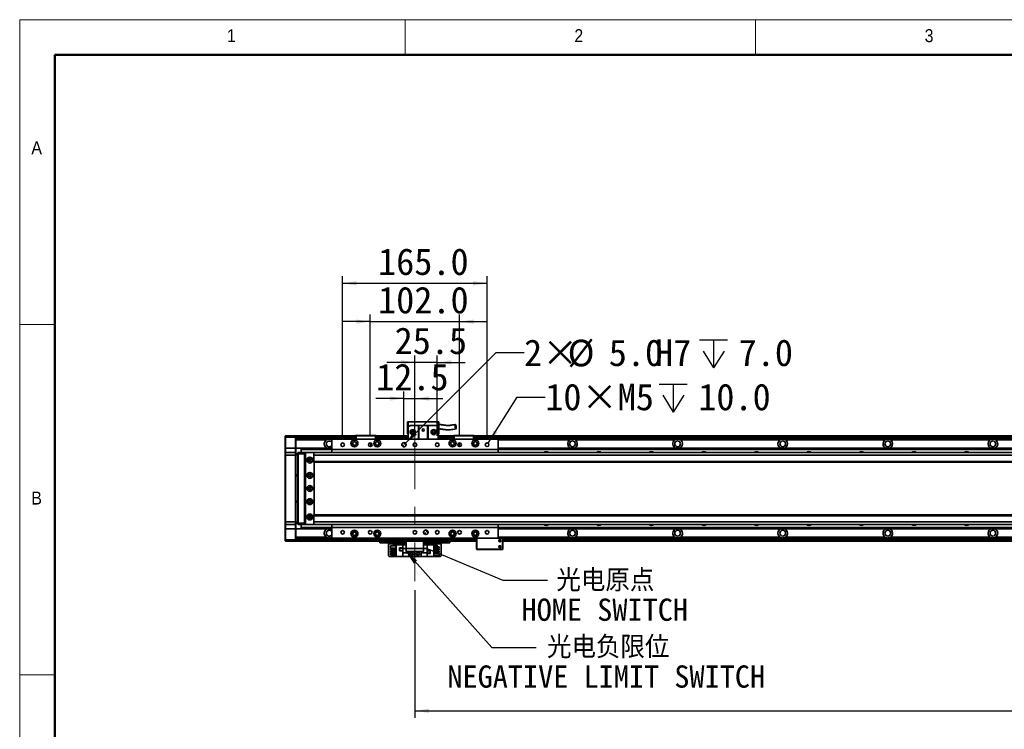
# Model space of a CAD drawing. Header units: millimetres. Extents: x 40 to 3320, y 40 to 2336.
# Tile 3 of 10: x 40 to 1164, y 1526 to 2336. Entities that reach past the tile are written whole.
import ezdxf

# ---------------------------------------------------------------- set-up
doc = ezdxf.new("R2010")
doc.units = ezdxf.units.MM
doc.header["$LTSCALE"] = 8
doc.linetypes.add('CENTERX2', pattern=[20.32, 12.7, -2.54, 2.54, -2.54])
doc.layers.add('黑色实线', color=7, linetype='Continuous')
doc.styles.add('SLDTEXTSTYLE1', font='Gothic.ttf', dxfattribs={"width": 0.913})
doc.styles.add('SLDTEXTSTYLE8', font='txt')
doc.styles.add('SLDTEXTSTYLE9', font='txt', dxfattribs={"bigfont": 'bigfont'})
doc.dimstyles.new('SLDDIMSTYLE0', dxfattribs={"dimtxt": 30.4, "dimasz": 16, "dimexe": 0, "dimexo": 0.0625, "dimgap": 7.6, "dimtad": 2, "dimdec": 1, "dimrnd": 1e-09, "dimzin": 4, "dimdsep": 46, "dimtxsty": 'SLDTEXTSTYLE8', "dimsah": 1, "dimcen": 0.09, "dimadec": 0, "dimazin": 1, "dimtfac": 1, "dimtdec": 1, "dimtmove": 0, "dimatfit": 0, "dimfxl": 0, "dimfrac": 2, "dimtolj": 1, "dimtzin": 12, "dimarcsym": 0})
doc.dimstyles.new('SLDDIMSTYLE1', dxfattribs={"dimtxt": 30.4, "dimasz": 16, "dimexe": 0, "dimexo": 0.0625, "dimgap": 7.6, "dimtad": 2, "dimdec": 1, "dimrnd": 1e-09, "dimzin": 12, "dimdsep": 46, "dimtxsty": 'SLDTEXTSTYLE8', "dimsah": 1, "dimcen": 0.09, "dimadec": 0, "dimazin": 3, "dimtfac": 1, "dimtdec": 1, "dimtmove": 0, "dimatfit": 0, "dimfxl": 0, "dimfrac": 2, "dimtolj": 1, "dimtzin": 12, "dimarcsym": 0})
doc.dimstyles.new('SLDDIMSTYLE3', dxfattribs={"dimtxt": 0.18, "dimasz": 16, "dimexe": 0, "dimexo": 0.0625, "dimgap": 0, "dimtad": 0, "dimtih": 1, "dimtoh": 1, "dimdec": 0, "dimrnd": 1e-09, "dimzin": 0, "dimdsep": 46, "dimtxsty": 'Standard', "dimsah": 1, "dimcen": 0.09, "dimadec": 0, "dimazin": 0, "dimtfac": 16, "dimtdec": 0, "dimtofl": 0, "dimtmove": 0, "dimatfit": 3, "dimfxl": 0, "dimfrac": 2, "dimtolj": 1, "dimtzin": 0, "dimarcsym": 0})
doc.dimstyles.new('SLDDIMSTYLE4', dxfattribs={"dimtxt": 30.4, "dimasz": 16, "dimexe": 0, "dimexo": 0.0625, "dimgap": 7.6, "dimtad": 0, "dimtih": 1, "dimtoh": 1, "dimdec": 1, "dimrnd": 1e-09, "dimzin": 4, "dimdsep": 46, "dimtxsty": 'SLDTEXTSTYLE8', "dimsah": 1, "dimcen": 0, "dimadec": 0, "dimazin": 1, "dimtfac": 1, "dimtdec": 1, "dimtofl": 0, "dimtmove": 0, "dimatfit": 3, "dimfxl": 0, "dimfrac": 2, "dimtolj": 1, "dimtzin": 12, "dimarcsym": 0})
doc.dimstyles.new('SLDDIMSTYLE5', dxfattribs={"dimtxt": 30.4, "dimasz": 16, "dimexe": 0, "dimexo": 0.0625, "dimgap": 7.6, "dimtad": 0, "dimtih": 1, "dimtoh": 1, "dimdec": 1, "dimrnd": 1e-09, "dimzin": 12, "dimdsep": 46, "dimtxsty": 'SLDTEXTSTYLE8', "dimsah": 1, "dimcen": 0, "dimadec": 0, "dimazin": 3, "dimtfac": 1, "dimtdec": 1, "dimtofl": 0, "dimtmove": 0, "dimatfit": 3, "dimfxl": 0, "dimfrac": 2, "dimtolj": 1, "dimtzin": 12, "dimarcsym": 0})
doc.dimstyles.new('SLDDIMSTYLE6', dxfattribs={"dimtxt": 30.4, "dimasz": 16, "dimexe": 0, "dimexo": 0.0625, "dimgap": 7.6, "dimtad": 2, "dimdec": 1, "dimrnd": 1e-09, "dimzin": 4, "dimdsep": 46, "dimtxsty": 'SLDTEXTSTYLE8', "dimsah": 1, "dimcen": 0.09, "dimadec": 0, "dimazin": 1, "dimtfac": 1, "dimtdec": 1, "dimtofl": 0, "dimtmove": 0, "dimatfit": 3, "dimfxl": 0, "dimfrac": 2, "dimtolj": 1, "dimtzin": 12, "dimarcsym": 0})

# ---------------------------------------------------------------- blocks, each defined once
blk = doc.blocks.new('_D_7')
at = {"layer": '黑色实线'}
for p, q in [((478.7, 1860.8), (478.7, 1911.4)), ((491.2, 1860.8), (491.2, 1911.4)), ((478.7, 1903.4), (446.7, 1903.4)), ((478.7, 1903.4), (491.2, 1903.4)), ((491.2, 1903.4), (523.2, 1903.4))]:
    blk.add_line(p, q, dxfattribs=at)
for points in [[(478.7, 1903.4), (462.7, 1905.8), (462.7, 1901)], [(491.2, 1903.4), (507.2, 1901), (507.2, 1905.8)]]:
    blk.add_solid(points, dxfattribs=at)
at = {"layer": '黑色实线', "insert": (447, 1943.2), "char_height": 30.4, "attachment_point": 1, "style": 'SLDTEXTSTYLE8'}
blk.add_mtext('12.5', dxfattribs=at)
blk = doc.blocks.new('_D_8')
at = {"layer": '黑色实线'}
for p, q in [((491.2, 1911.7), (491.2, 1952.7)), ((516.7, 1860.8), (516.7, 1952.7)), ((491.2, 1944.7), (459.2, 1944.7)), ((516.7, 1944.7), (491.2, 1944.7)), ((516.7, 1944.7), (548.7, 1944.7))]:
    blk.add_line(p, q, dxfattribs=at)
for points in [[(491.2, 1944.7), (475.2, 1947.1), (475.2, 1942.3)], [(516.7, 1944.7), (532.7, 1942.3), (532.7, 1947.1)]]:
    blk.add_solid(points, dxfattribs=at)
at = {"layer": '黑色实线', "insert": (468.1, 1984.6), "char_height": 30.4, "attachment_point": 1, "style": 'SLDTEXTSTYLE8'}
blk.add_mtext('25.5', dxfattribs=at)
blk = doc.blocks.new('_D_9')
at = {"layer": '黑色实线'}
for p, q in [((440.2, 1991.2), (408.2, 1991.2)), ((440.2, 1860.8), (440.2, 1999.2)), ((440.2, 1991.2), (542.2, 1991.2)), ((542.2, 1860.8), (542.2, 1999.2)), ((542.2, 1991.2), (574.2, 1991.2))]:
    blk.add_line(p, q, dxfattribs=at)
for points in [[(440.2, 1991.2), (424.2, 1993.6), (424.2, 1988.8)], [(542.2, 1991.2), (558.2, 1988.8), (558.2, 1993.6)]]:
    blk.add_solid(points, dxfattribs=at)
at = {"layer": '黑色实线', "insert": (449.2, 2031.1), "char_height": 30.4, "attachment_point": 1, "style": 'SLDTEXTSTYLE8'}
blk.add_mtext('102.0', dxfattribs=at)
blk = doc.blocks.new('_D_10')
at = {"layer": '黑色实线'}
for p, q in [((408.7, 1860.8), (408.7, 2043)), ((408.7, 2035), (573.7, 2035)), ((573.7, 1860.8), (573.7, 2043))]:
    blk.add_line(p, q, dxfattribs=at)
for points in [[(408.7, 2035), (424.7, 2032.6), (424.7, 2037.4)], [(573.7, 2035), (557.7, 2037.4), (557.7, 2032.6)]]:
    blk.add_solid(points, dxfattribs=at)
at = {"layer": '黑色实线', "insert": (449.2, 2074.9), "char_height": 30.4, "attachment_point": 1, "style": 'SLDTEXTSTYLE8'}
blk.add_mtext('165.0', dxfattribs=at)
blk = doc.blocks.new('SW_SYMBOL_HOLE_DEPTH')
at = {"layer": '黑色实线', "color": 0}
for p, q in [((0, 7000), (6400, 7000)), ((3200, 7000), (3200, 600)), ((800, 4440), (3200, 600)), ((5600, 4440), (3200, 600))]:
    blk.add_line(p, q, dxfattribs=at)
blk = doc.blocks.new('_D_16')
at = {"layer": '黑色实线'}
for p, q in [((480.5, 1852.4), (583.9, 1955.8)), ((583.9, 1955.8), (615.9, 1955.8))]:
    blk.add_line(p, q, dxfattribs=at)
blk.add_solid([(480.5, 1852.4), (493.5, 1862), (490.1, 1865.4)], dxfattribs=at)
at = {"layer": '黑色实线', "xscale": 0.004985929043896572, "yscale": 0.004985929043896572, "zscale": 0.004985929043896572}
blk.add_blockref('SW_SYMBOL_HOLE_DEPTH', (816.4, 1935.5), dxfattribs=at)
at = {"layer": '黑色实线', "char_height": 30.4, "attachment_point": 1, "style": 'SLDTEXTSTYLE8'}
for s, insert in [('2×', (615.9, 1970.9)), ('%%c', (665.6, 1970.6)), ('5.0', (712.6, 1970.9)), ('H7', (765.5, 1970.9)), ('7.0', (860.9, 1970.9))]:
    blk.add_mtext(s, dxfattribs=dict(at, insert=insert))
blk = doc.blocks.new('_D_17')
at = {"layer": '黑色实线'}
for p, q in [((574.9, 1852.4), (608.1, 1905.1)), ((608.1, 1905.1), (640.1, 1905.1))]:
    blk.add_line(p, q, dxfattribs=at)
blk.add_solid([(574.9, 1852.4), (585.4, 1864.7), (581.4, 1867.2)], dxfattribs=at)
at = {"layer": '黑色实线', "xscale": 0.004985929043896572, "yscale": 0.004985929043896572, "zscale": 0.004985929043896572}
blk.add_blockref('SW_SYMBOL_HOLE_DEPTH', (770.3, 1885), dxfattribs=at)
at = {"layer": '黑色实线', "char_height": 30.4, "attachment_point": 1, "style": 'SLDTEXTSTYLE8'}
for s, insert in [('10×M5', (640.1, 1920.4)), ('10.0', (814.8, 1920.4))]:
    blk.add_mtext(s, dxfattribs=dict(at, insert=insert))
blk = doc.blocks.new('_D_19')
at = {"layer": '黑色实线'}
for p, q in [((491.2, 1684.7), (491.2, 1538.8)), ((2291.2, 1652.4), (2291.2, 1538.8)), ((491.2, 1546.8), (2291.2, 1546.8))]:
    blk.add_line(p, q, dxfattribs=at)
for points in [[(491.2, 1546.8), (507.2, 1544.4), (507.2, 1549.2)], [(2291.2, 1546.8), (2275.2, 1549.2), (2275.2, 1544.4)]]:
    blk.add_solid(points, dxfattribs=at)
at = {"layer": '黑色实线', "insert": (1328.6, 1586.7), "char_height": 30.4, "attachment_point": 1, "style": 'SLDTEXTSTYLE8'}
blk.add_mtext('1800.0', dxfattribs=at)
blk = doc.blocks.new('SW_NOTE_7')
at = {"layer": '黑色实线', "color": 0, "char_height": 25.4, "attachment_point": 2}
for s, insert, style in [('光电原点', (66.2, 12.6), 'SLDTEXTSTYLE9'), ('HOME SWITCH', (65.5, -21), 'SLDTEXTSTYLE8')]:
    blk.add_mtext(s, dxfattribs=dict(at, insert=insert, style=style))
blk = doc.blocks.new('SW_NOTE_8')
at = {"layer": '黑色实线', "color": 0, "char_height": 25.4, "attachment_point": 2}
for s, insert, style in [('光电负限位', (82.2, 13.2), 'SLDTEXTSTYLE9'), ('NEGATIVE LIMIT SWITCH', (79.9, -20.4), 'SLDTEXTSTYLE8')]:
    blk.add_mtext(s, dxfattribs=dict(at, insert=insert, style=style))
blk = doc.blocks.new('SW_DOWELSYMBOL_0')
at = {"linetype": 'Continuous', "lineweight": 18}
h = blk.add_hatch(color=0, dxfattribs=at)
edge = h.paths.add_edge_path(flags=0)
edge.add_arc((0, 0), 2.5, 180, 270)
edge.add_line((0, -2.5), (0, 0))
edge.add_line((0, 0), (-2.5, 0))
h = blk.add_hatch(color=0, dxfattribs=at)
edge = h.paths.add_edge_path(flags=0)
edge.add_arc((0, 0), 2.5, 0, 90)
edge.add_line((0, 2.5), (0, 0))
edge.add_line((0, 0), (2.5, 0))
at = {"layer": '黑色实线', "color": 0}
blk.add_circle((0, 0), 2.5, dxfattribs=at)
blk = doc.blocks.new('SW_DOWELSYMBOL_1')
at = {"linetype": 'Continuous', "lineweight": 18}
h = blk.add_hatch(color=0, dxfattribs=at)
edge = h.paths.add_edge_path(flags=0)
edge.add_arc((0, 0), 2.5, 180, 270)
edge.add_line((0, -2.5), (0, 0))
edge.add_line((0, 0), (-2.5, 0))
h = blk.add_hatch(color=0, dxfattribs=at)
edge = h.paths.add_edge_path(flags=0)
edge.add_arc((0, 0), 2.5, 0, 90)
edge.add_line((0, 2.5), (0, 0))
edge.add_line((0, 0), (2.5, 0))
at = {"layer": '黑色实线', "color": 0}
blk.add_circle((0, 0), 2.5, dxfattribs=at)

msp = doc.modelspace()

# ---------------------------------------------------------------- linework, layer by layer
at = {"color": 7, "linetype": 'Continuous', "lineweight": 18}
for p, q in [((3320, 2336), (40, 2336)), ((40, 2336), (40, 40)), ((480, 2296), (480, 2336)), ((880, 2336), (880, 2296)), ((80, 2296), (3280, 2296)), ((80, 2296), (80, 80)), ((80, 1988), (40, 1988)), ((40, 1588), (80, 1588))]:
    msp.add_line(p, q, dxfattribs=at)
at = {"color": 7, "linetype": 'Continuous', "lineweight": 50}
for p, q in [((3280, 2296), (80, 2296)), ((80, 2296), (80, 80))]:
    msp.add_line(p, q, dxfattribs=at)
at = {"color": 7, "linetype": 'Continuous', "lineweight": 35}
for p, q in [((482.74, 1876.92), (483.74, 1876.92)), ((482.74, 1876.92), (482.74, 1862.52)), ((483.74, 1870.52), (483.74, 1876.92)), ((483.74, 1876.92), (517.74, 1876.92)), ((485.74, 1872.52), (483.74, 1870.52)), ((483.74, 1870.52), (483.74, 1857.12)), ((485.74, 1872.52), (495.24, 1872.52)), ((495.24, 1857.12), (495.24, 1872.52)), ((495.24, 1872.52), (495.74, 1872.52)), ((495.74, 1872.52), (495.74, 1857.12)), ((505.74, 1872.52), (495.74, 1872.52)), ((505.74, 1857.12), (505.74, 1872.52)), ((505.74, 1872.52), (506.24, 1872.52)), ((506.24, 1872.52), (506.24, 1857.12)), ((506.24, 1872.52), (515.74, 1872.52)), ((517.74, 1870.52), (515.74, 1872.52)), ((517.74, 1876.92), (518.74, 1876.92)), ((517.74, 1876.92), (517.74, 1870.52)), ((517.74, 1870.52), (517.74, 1857.12)), ((518.74, 1862.52), (518.74, 1876.92)), ((343.24, 1860.32), (343.54, 1860.62)), ((343.24, 1859.12), (343.24, 1860.32)), ((343.24, 1859.12), (343.54, 1859.12)), ((343.24, 1846.62), (343.24, 1859.12)), ((343.54, 1860.62), (343.54, 1859.12)), ((343.54, 1860.62), (354.94, 1860.62)), ((354.94, 1859.12), (343.54, 1859.12)), ((343.54, 1859.12), (343.54, 1846.62)), ((354.94, 1859.12), (354.94, 1860.62)), ((354.94, 1860.62), (355.24, 1860.32)), ((354.94, 1859.12), (355.24, 1859.12)), ((354.94, 1846.62), (354.94, 1859.12)), ((423.24, 1860.62), (355.24, 1860.62)), ((355.24, 1860.62), (355.24, 1860.32)), ((355.24, 1860.32), (355.24, 1859.12)), ((423.24, 1860.12), (355.24, 1860.12)), ((355.24, 1859.12), (355.24, 1846.62)), ((423.24, 1858.12), (355.24, 1858.12)), ((390.07, 1856.12), (355.24, 1856.12)), ((396.24, 1857.12), (396.24, 1845.12)), ((586.24, 1857.12), (396.24, 1857.12)), ((423.24, 1860.82), (423.54, 1861.12)), ((423.24, 1857.12), (423.24, 1860.82)), ((424.24, 1860.82), (423.24, 1860.82)), ((423.54, 1861.12), (424.36, 1861.12)), ((424.24, 1860.82), (424.36, 1861.12)), ((446.24, 1860.82), (424.24, 1860.82)), ((424.24, 1860.82), (424.24, 1857.12)), ((424.36, 1861.12), (446.12, 1861.12)), ((446.24, 1860.82), (446.12, 1861.12)), ((446.12, 1861.12), (446.94, 1861.12)), ((446.24, 1857.12), (446.24, 1860.82)), ((447.24, 1860.82), (446.24, 1860.82)), ((446.94, 1861.12), (447.24, 1860.82)), ((447.24, 1860.82), (447.24, 1857.12)), ((483.74, 1860.62), (447.24, 1860.62)), ((447.24, 1860.42), (483.74, 1860.42)), ((447.24, 1860.22), (483.74, 1860.22)), ((483.74, 1860.12), (447.24, 1860.12)), ((483.74, 1858.12), (447.24, 1858.12)), ((482.74, 1862.52), (483.74, 1862.52)), ((517.74, 1862.52), (518.74, 1862.52)), ((535.24, 1860.62), (517.74, 1860.62)), ((517.74, 1860.42), (535.24, 1860.42)), ((517.74, 1860.22), (535.24, 1860.22)), ((535.24, 1860.12), (517.74, 1860.12)), ((535.24, 1858.12), (517.74, 1858.12)), ((535.24, 1860.82), (535.54, 1861.12)), ((536.24, 1860.82), (535.24, 1860.82)), ((535.24, 1857.12), (535.24, 1860.82)), ((535.54, 1861.12), (536.36, 1861.12)), ((536.24, 1860.82), (536.36, 1861.12)), ((536.24, 1860.82), (536.24, 1857.12)), ((558.24, 1860.82), (536.24, 1860.82)), ((536.36, 1861.12), (558.12, 1861.12)), ((558.12, 1861.12), (558.94, 1861.12)), ((558.24, 1860.82), (558.12, 1861.12)), ((558.24, 1857.12), (558.24, 1860.82)), ((559.24, 1860.82), (558.24, 1860.82)), ((558.94, 1861.12), (559.24, 1860.82)), ((559.24, 1860.82), (559.24, 1857.12)), ((2223.24, 1860.62), (559.24, 1860.62)), ((559.24, 1860.42), (2223.24, 1860.42)), ((559.24, 1860.22), (2223.24, 1860.22)), ((2223.24, 1860.12), (559.24, 1860.12)), ((2223.24, 1858.12), (559.24, 1858.12)), ((586.24, 1857.12), (586.24, 1845.12)), ((788.07, 1856.12), (674.41, 1856.12)), ((908.07, 1856.12), (794.41, 1856.12)), ((1028.07, 1856.12), (914.41, 1856.12)), ((1148.07, 1856.12), (1034.41, 1856.12)), ((1268.07, 1856.12), (1154.41, 1856.12)), ((343.24, 1846.62), (343.54, 1846.62)), ((343.24, 1841.32), (343.24, 1846.62)), ((343.54, 1846.62), (343.54, 1841.62)), ((354.94, 1846.62), (343.54, 1846.62)), ((354.94, 1841.62), (354.94, 1846.62)), ((354.94, 1846.62), (355.24, 1846.62)), ((355.24, 1846.62), (355.24, 1841.32)), ((361.24, 1846.62), (355.24, 1846.62)), ((361.24, 1846.62), (396.24, 1846.62)), ((361.24, 1846.62), (361.24, 1846.32)), ((361.24, 1846.32), (396.24, 1846.32)), ((361.24, 1846.32), (361.24, 1845.43)), ((361.24, 1845.43), (396.24, 1845.43)), ((361.24, 1845.43), (361.24, 1845.13)), ((361.24, 1845.13), (396.24, 1845.13)), ((361.24, 1845.13), (361.24, 1841.62)), ((395.52, 1846.62), (396.24, 1847.01)), ((586.24, 1845.12), (396.24, 1845.12)), ((396.24, 1845.12), (396.24, 1841.62)), ((586.24, 1846.62), (2196.24, 1846.62)), ((586.24, 1846.32), (2196.24, 1846.32)), ((586.24, 1845.43), (2196.24, 1845.43)), ((586.24, 1845.13), (2196.24, 1845.13)), ((586.24, 1845.12), (586.24, 1841.62)), ((343.54, 1841.62), (343.24, 1841.32)), ((343.24, 1838.62), (343.24, 1841.32)), ((343.24, 1762.62), (343.24, 1838.62)), ((343.54, 1838.62), (343.24, 1838.62)), ((343.54, 1841.62), (343.54, 1838.62)), ((343.54, 1841.62), (354.94, 1841.62)), ((343.54, 1838.62), (343.54, 1762.62)), ((354.94, 1838.62), (343.54, 1838.62)), ((354.94, 1838.62), (354.94, 1841.62)), ((354.94, 1841.62), (355.24, 1841.32)), ((354.94, 1762.62), (354.94, 1838.62)), ((354.94, 1838.62), (355.24, 1838.62)), ((355.24, 1841.32), (355.24, 1838.62)), ((355.24, 1840.12), (357.74, 1840.12)), ((357.74, 1839.12), (355.24, 1839.12)), ((355.24, 1838.62), (355.24, 1762.62)), ((357.74, 1841.32), (358.04, 1841.62)), ((357.74, 1840.12), (357.74, 1841.32)), ((357.74, 1840.12), (358.04, 1840.12)), ((357.74, 1761.12), (357.74, 1840.12)), ((358.04, 1841.62), (358.04, 1840.12)), ((358.04, 1841.62), (365.24, 1841.62)), ((358.04, 1840.12), (358.04, 1761.12)), ((365.24, 1840.12), (358.04, 1840.12)), ((365.24, 1841.62), (365.24, 1840.12)), ((365.24, 1841.62), (366.74, 1841.62)), ((366.44, 1841.32), (365.24, 1841.32)), ((365.24, 1840.12), (365.24, 1761.12)), ((365.74, 1839.62), (365.74, 1761.62)), ((366.24, 1839.62), (365.74, 1839.62)), ((366.74, 1841.62), (366.24, 1841.12)), ((366.24, 1841.12), (366.24, 1760.12)), ((375.74, 1841.62), (366.74, 1841.62)), ((372.39, 1833.62), (370.09, 1833.62)), ((376.24, 1841.12), (375.74, 1841.62)), ((2406.74, 1841.62), (375.74, 1841.62)), ((375.74, 1840.98), (375.74, 1838.62)), ((2406.74, 1838.62), (375.74, 1838.62)), ((375.74, 1838.62), (375.74, 1831.62)), ((376.24, 1840.98), (376.24, 1841.12)), ((2406.74, 1831.62), (375.74, 1831.62)), ((375.74, 1831.62), (375.74, 1830.62)), ((375.74, 1830.62), (2406.74, 1830.62)), ((376.24, 1770.62), (376.24, 1830.62)), ((355.24, 1816.12), (357.74, 1816.12)), ((357.74, 1815.12), (355.24, 1815.12)), ((355.24, 1786.12), (357.74, 1786.12)), ((357.74, 1785.12), (355.24, 1785.12)), ((370.09, 1767.62), (372.39, 1767.62)), ((2406.74, 1770.62), (375.74, 1770.62)), ((375.74, 1770.62), (375.74, 1769.62)), ((2406.74, 1769.62), (375.74, 1769.62)), ((375.74, 1769.62), (375.74, 1762.62)), ((343.54, 1762.62), (343.24, 1762.62)), ((343.24, 1759.92), (343.24, 1762.62)), ((343.54, 1759.62), (343.24, 1759.92)), ((343.24, 1754.62), (343.24, 1759.92)), ((343.54, 1754.62), (343.24, 1754.62)), ((343.24, 1742.12), (343.24, 1754.62)), ((343.54, 1762.62), (354.94, 1762.62)), ((343.54, 1762.62), (343.54, 1759.62)), ((354.94, 1759.62), (343.54, 1759.62)), ((343.54, 1759.62), (343.54, 1754.62)), ((354.94, 1754.62), (343.54, 1754.62)), ((343.54, 1754.62), (343.54, 1742.12)), ((354.94, 1762.62), (355.24, 1762.62)), ((354.94, 1759.62), (354.94, 1762.62)), ((354.94, 1759.62), (355.24, 1759.92)), ((354.94, 1754.62), (354.94, 1759.62)), ((355.24, 1754.62), (354.94, 1754.62)), ((354.94, 1742.12), (354.94, 1754.62)), ((355.24, 1762.62), (355.24, 1759.92)), ((355.24, 1762.12), (357.74, 1762.12)), ((357.74, 1761.12), (355.24, 1761.12)), ((355.24, 1759.92), (355.24, 1754.62)), ((361.24, 1754.63), (355.24, 1754.63)), ((355.24, 1754.62), (355.24, 1742.12)), ((357.74, 1761.12), (358.04, 1761.12)), ((357.74, 1759.92), (357.74, 1761.12)), ((357.74, 1759.92), (358.04, 1759.62)), ((358.04, 1761.12), (365.24, 1761.12)), ((358.04, 1761.12), (358.04, 1759.62)), ((365.24, 1759.62), (358.04, 1759.62)), ((361.24, 1759.62), (361.24, 1756.11)), ((361.24, 1756.11), (396.24, 1756.11)), ((361.24, 1756.11), (361.24, 1755.82)), ((361.24, 1755.82), (396.24, 1755.82)), ((361.24, 1755.82), (361.24, 1754.92)), ((361.24, 1754.92), (396.24, 1754.92)), ((361.24, 1754.92), (361.24, 1754.63)), ((361.24, 1754.63), (396.24, 1754.63)), ((365.24, 1761.12), (365.24, 1759.62)), ((365.24, 1759.92), (366.44, 1759.92)), ((366.74, 1759.62), (365.24, 1759.62)), ((365.74, 1761.62), (366.24, 1761.62)), ((366.24, 1760.12), (366.74, 1759.62)), ((366.74, 1759.62), (375.74, 1759.62)), ((2406.74, 1762.62), (375.74, 1762.62)), ((375.74, 1762.62), (375.74, 1760.26)), ((375.74, 1759.62), (376.24, 1760.12)), ((2406.74, 1759.62), (375.74, 1759.62)), ((376.24, 1760.12), (376.24, 1760.26)), ((395.52, 1754.63), (396.24, 1754.23)), ((396.24, 1759.62), (396.24, 1756.12)), ((586.24, 1756.12), (396.24, 1756.12)), ((396.24, 1756.12), (396.24, 1744.12)), ((586.24, 1759.62), (586.24, 1756.12)), ((586.24, 1756.12), (586.24, 1744.12)), ((586.24, 1756.11), (2196.24, 1756.11)), ((586.24, 1755.82), (2196.24, 1755.82)), ((586.24, 1754.92), (2196.24, 1754.92)), ((586.24, 1754.63), (2196.24, 1754.63)), ((390.07, 1745.13), (355.24, 1745.13)), ((481.24, 1743.13), (355.24, 1743.13)), ((586.24, 1744.12), (396.24, 1744.12)), ((481.24, 1742.12), (481.24, 1744.12)), ((482.24, 1744.12), (482.24, 1742.12)), ((500.24, 1742.12), (500.24, 1744.12)), ((501.24, 1744.12), (501.24, 1742.12)), ((561.74, 1743.13), (501.24, 1743.13)), ((562.04, 1744.12), (561.74, 1743.82)), ((561.74, 1731.42), (561.74, 1743.82)), ((562.04, 1743.82), (561.74, 1743.82)), ((562.04, 1743.82), (562.16, 1744.12)), ((562.04, 1743.82), (562.04, 1731.42)), ((591.44, 1743.82), (562.04, 1743.82)), ((586.24, 1744.42), (591.74, 1744.42)), ((586.24, 1744.12), (591.32, 1744.12)), ((591.44, 1743.82), (591.32, 1744.12)), ((591.32, 1744.12), (591.44, 1744.12)), ((591.74, 1743.82), (591.44, 1744.12)), ((591.44, 1731.42), (591.44, 1743.82)), ((591.74, 1743.82), (591.44, 1743.82)), ((591.74, 1743.82), (591.74, 1744.42)), ((591.74, 1743.82), (591.74, 1731.42)), ((2192.74, 1743.13), (591.74, 1743.13)), ((788.07, 1745.13), (674.41, 1745.13)), ((908.07, 1745.13), (794.41, 1745.13)), ((1028.07, 1745.13), (914.41, 1745.13)), ((1148.07, 1745.13), (1034.41, 1745.13)), ((1268.07, 1745.13), (1154.41, 1745.13)), ((343.54, 1742.12), (343.24, 1742.12)), ((343.24, 1740.92), (343.24, 1742.12)), ((343.54, 1740.62), (343.24, 1740.92)), ((343.54, 1742.12), (354.94, 1742.12)), ((343.54, 1742.12), (343.54, 1740.62)), ((354.94, 1740.62), (343.54, 1740.62)), ((355.24, 1742.12), (354.94, 1742.12)), ((354.94, 1740.62), (354.94, 1742.12)), ((355.24, 1740.92), (354.94, 1740.62)), ((355.24, 1742.12), (355.24, 1740.92)), ((355.24, 1740.92), (355.24, 1740.62)), ((481.24, 1740.62), (355.24, 1740.62)), ((451.24, 1738.62), (451.24, 1740.62)), ((452.24, 1738.62), (451.24, 1738.62)), ((452.24, 1740.62), (452.24, 1738.62)), ((481.24, 1738.62), (452.24, 1738.62)), ((461.24, 1738.62), (461.24, 1737.62)), ((461.24, 1723.82), (461.24, 1737.62)), ((463.54, 1732.68), (463.54, 1735.18)), ((463.54, 1735.18), (469.74, 1735.18)), ((463.54, 1732.68), (469.74, 1732.68)), ((463.54, 1730.14), (463.54, 1731.64)), ((463.54, 1731.64), (469.74, 1731.64)), ((465.94, 1735.18), (465.94, 1736.12)), ((465.94, 1736.12), (469.74, 1736.12)), ((465.94, 1731.64), (465.94, 1732.68)), ((469.74, 1722.82), (469.74, 1736.42)), ((469.74, 1736.42), (477.29, 1736.42)), ((477.04, 1732.72), (473.84, 1732.72)), ((473.84, 1732.72), (473.84, 1729.52)), ((476.94, 1732.62), (473.94, 1732.62)), ((473.94, 1732.62), (473.94, 1729.62)), ((476.94, 1729.62), (476.94, 1732.62)), ((477.04, 1729.52), (477.04, 1732.72)), ((477.29, 1736.42), (477.29, 1732.12)), ((481.24, 1736.42), (477.29, 1736.42)), ((481.24, 1732.12), (477.29, 1732.12)), ((477.29, 1727.12), (477.29, 1732.12)), ((482.24, 1742.12), (481.24, 1742.12)), ((481.24, 1740.62), (481.24, 1742.12)), ((501.24, 1740.62), (481.24, 1740.62)), ((481.24, 1740.62), (481.24, 1732.12)), ((481.24, 1732.12), (501.24, 1732.12)), ((481.24, 1728.62), (481.24, 1732.12)), ((500.24, 1742.12), (482.24, 1742.12)), ((501.24, 1742.12), (500.24, 1742.12)), ((501.24, 1742.12), (501.24, 1740.62)), ((501.24, 1740.62), (501.24, 1732.12)), ((561.74, 1740.62), (501.24, 1740.62)), ((530.24, 1738.62), (501.24, 1738.62)), ((505.19, 1736.42), (501.24, 1736.42)), ((505.19, 1732.12), (501.24, 1732.12)), ((501.24, 1732.12), (501.24, 1728.62)), ((505.19, 1732.12), (505.19, 1736.42)), ((512.74, 1736.42), (505.19, 1736.42)), ((505.19, 1732.12), (505.19, 1727.12)), ((512.74, 1736.42), (512.74, 1722.82)), ((516.54, 1736.12), (512.74, 1736.12)), ((518.94, 1734.18), (512.74, 1734.18)), ((518.94, 1732.68), (512.74, 1732.68)), ((518.94, 1731.64), (512.74, 1731.64)), ((516.54, 1736.12), (516.54, 1734.18)), ((516.54, 1732.68), (516.54, 1731.64)), ((518.94, 1734.18), (518.94, 1732.68)), ((518.94, 1731.64), (518.94, 1730.14)), ((521.24, 1737.62), (521.24, 1738.62)), ((521.24, 1737.62), (521.24, 1723.82)), ((530.24, 1738.62), (530.24, 1740.62)), ((531.24, 1738.62), (530.24, 1738.62)), ((531.24, 1740.62), (531.24, 1738.62)), ((561.74, 1731.42), (562.04, 1731.42)), ((562.04, 1731.12), (561.74, 1731.42)), ((562.04, 1731.42), (591.44, 1731.42)), ((562.04, 1731.42), (562.16, 1731.12)), ((589.39, 1740.62), (587.09, 1740.62)), ((591.44, 1731.42), (591.32, 1731.12)), ((591.44, 1731.42), (591.74, 1731.42)), ((591.74, 1731.42), (591.44, 1731.12)), ((2192.74, 1740.62), (591.74, 1740.62)), ((591.74, 1730.82), (591.74, 1731.42)), ((461.24, 1723.82), (462.24, 1722.82)), ((469.74, 1722.82), (462.24, 1722.82)), ((463.54, 1730.14), (469.74, 1730.14)), ((463.54, 1727.6), (463.54, 1729.1)), ((463.54, 1729.1), (469.74, 1729.1)), ((463.54, 1727.6), (469.74, 1727.6)), ((463.54, 1726.56), (469.74, 1726.56)), ((463.54, 1725.06), (463.54, 1726.56)), ((463.54, 1725.06), (469.74, 1725.06)), ((465.94, 1729.1), (465.94, 1730.14)), ((465.94, 1726.56), (465.94, 1727.6)), ((465.94, 1723.12), (465.94, 1725.06)), ((465.94, 1723.12), (469.74, 1723.12)), ((469.74, 1722.82), (477.29, 1722.82)), ((473.84, 1729.52), (477.04, 1729.52)), ((473.94, 1729.62), (476.94, 1729.62)), ((477.29, 1727.12), (484.24, 1727.12)), ((477.29, 1727.12), (477.29, 1722.82)), ((477.29, 1722.82), (484.24, 1722.82)), ((501.24, 1728.62), (481.24, 1728.62)), ((484.24, 1728.62), (484.24, 1727.12)), ((484.24, 1722.82), (484.24, 1727.12)), ((491.24, 1722.82), (484.24, 1722.82)), ((491.24, 1722.82), (491.24, 1728.62)), ((491.24, 1722.82), (498.24, 1722.82)), ((498.24, 1727.12), (498.24, 1728.62)), ((498.24, 1727.12), (505.19, 1727.12)), ((498.24, 1727.12), (498.24, 1722.82)), ((498.24, 1722.82), (505.19, 1722.82)), ((505.19, 1722.82), (505.19, 1727.12)), ((512.74, 1722.82), (505.19, 1722.82)), ((508.64, 1729.72), (505.44, 1729.72)), ((505.44, 1729.72), (505.44, 1726.52)), ((505.44, 1726.52), (508.64, 1726.52)), ((508.54, 1729.62), (505.54, 1729.62)), ((505.54, 1729.62), (505.54, 1726.62)), ((505.54, 1726.62), (508.54, 1726.62)), ((508.54, 1726.62), (508.54, 1729.62)), ((508.64, 1726.52), (508.64, 1729.72)), ((518.94, 1730.14), (512.74, 1730.14)), ((518.94, 1729.1), (512.74, 1729.1)), ((518.94, 1727.6), (512.74, 1727.6)), ((518.94, 1726.56), (512.74, 1726.56)), ((518.94, 1724.06), (512.74, 1724.06)), ((516.54, 1723.12), (512.74, 1723.12)), ((520.24, 1722.82), (512.74, 1722.82)), ((516.54, 1730.14), (516.54, 1729.1)), ((516.54, 1727.6), (516.54, 1726.56)), ((516.54, 1724.06), (516.54, 1723.12)), ((518.94, 1729.1), (518.94, 1727.6)), ((518.94, 1726.56), (518.94, 1724.06)), ((520.24, 1722.82), (521.24, 1723.82)), ((562.16, 1731.12), (562.04, 1731.12)), ((591.32, 1731.12), (562.16, 1731.12)), ((570.24, 1730.82), (570.24, 1731.12)), ((570.24, 1730.82), (591.74, 1730.82)), ((591.44, 1731.12), (591.32, 1731.12))]:
    msp.add_line(p, q, dxfattribs=at)
at = {"color": 8, "linetype": 'Continuous', "lineweight": 35}
for p, q in [((423.24, 1859.62), (355.24, 1859.62)), ((483.74, 1859.62), (447.24, 1859.62)), ((535.24, 1859.62), (517.74, 1859.62)), ((2223.24, 1859.62), (559.24, 1859.62)), ((668.07, 1856.12), (586.24, 1856.12)), ((668.07, 1745.13), (586.24, 1745.13)), ((481.24, 1741.62), (355.24, 1741.62)), ((461.24, 1737.62), (481.24, 1737.62)), ((561.74, 1741.62), (501.24, 1741.62)), ((501.24, 1737.62), (521.24, 1737.62)), ((589.39, 1741.62), (587.09, 1741.62)), ((2192.74, 1741.62), (591.74, 1741.62))]:
    msp.add_line(p, q, dxfattribs=at)
at = {"color": 7, "linetype": 'Continuous', "lineweight": 35, "flags": 128}
msp.add_lwpolyline([(397.88, 1857.05), (397.88, 1857.36), (397.8, 1857.72), (397.58, 1857.96), (397.26, 1858.07), (396.85, 1858.11), (396.33, 1858.12), (395.79, 1858.11), (395.29, 1858.08), (394.91, 1857.97), (394.7, 1857.76), (394.61, 1857.46), (394.59, 1857.03), (394.59, 1856.95), (394.59, 1856.95)], dxfattribs=at)
at = {"color": 7, "linetype": 'Continuous', "lineweight": 35}
for centre, radius in [((488.74, 1865.02), 3), ((488.74, 1865.02), 1.7), ((488.74, 1865.02), 1.6), ((500.74, 1867.52), 1.25), ((512.74, 1865.02), 3), ((512.74, 1865.02), 1.7), ((512.74, 1865.02), 1.6), ((422.24, 1852.12), 4), ((448.24, 1852.12), 4), ((534.24, 1852.12), 4), ((560.24, 1852.12), 4), ((408.74, 1850.62), 2.1), ((422.24, 1852.12), 2.25), ((422.24, 1852.12), 2), ((440.24, 1850.62), 2.1), ((448.24, 1852.12), 2.25), ((448.24, 1852.12), 2), ((478.74, 1850.62), 2.5), ((491.24, 1850.62), 2.1), ((516.74, 1850.62), 2.1), ((534.24, 1852.12), 2.25), ((534.24, 1852.12), 2), ((542.24, 1850.62), 2.1), ((560.24, 1852.12), 2.25), ((560.24, 1852.12), 2), ((573.74, 1850.62), 2.1), ((671.24, 1851.62), 3.3), ((791.24, 1851.62), 3.3), ((911.24, 1851.62), 3.3), ((1031.24, 1851.62), 3.3), ((1151.24, 1851.62), 3.3), ((371.24, 1833.12), 3.36), ((371.24, 1833.12), 1.7), ((371.24, 1833.12), 1.6), ((371.24, 1833.12), 1.25), ((371.24, 1815.62), 3.36), ((371.24, 1815.62), 1.7), ((371.24, 1815.62), 1.6), ((371.24, 1815.62), 1.25), ((371.24, 1800.62), 3.36), ((371.24, 1800.62), 1.7), ((371.24, 1800.62), 1.6), ((371.24, 1800.62), 1.25), ((371.24, 1785.62), 3.36), ((371.24, 1785.62), 1.7), ((371.24, 1785.62), 1.6), ((371.24, 1785.62), 1.25), ((371.24, 1768.12), 3.36), ((371.24, 1768.12), 1.7), ((371.24, 1768.12), 1.6), ((371.24, 1768.12), 1.25), ((408.74, 1750.62), 2.1), ((422.24, 1749.12), 4), ((422.24, 1749.12), 2.25), ((422.24, 1749.12), 2), ((440.24, 1750.62), 2.1), ((448.24, 1749.12), 4), ((448.24, 1749.12), 2.25), ((448.24, 1749.12), 2), ((491.24, 1750.62), 2.1), ((503.74, 1750.62), 2.5), ((516.74, 1750.62), 2.1), ((534.24, 1749.12), 4), ((534.24, 1749.12), 2.25), ((534.24, 1749.12), 2), ((542.24, 1750.62), 2.1), ((560.24, 1749.12), 4), ((560.24, 1749.12), 2.25), ((560.24, 1749.12), 2), ((573.74, 1750.62), 2.1), ((671.24, 1749.62), 3.3), ((791.24, 1749.62), 3.3), ((911.24, 1749.62), 3.3), ((1031.24, 1749.62), 3.3), ((1151.24, 1749.62), 3.3), ((588.24, 1741.12), 1.25), ((588.24, 1734.12), 1.25), ((487.74, 1726.12), 1.75), ((487.74, 1726.12), 1.25), ((494.74, 1726.12), 1.75), ((494.74, 1726.12), 1.25)]:
    msp.add_circle(centre, radius, dxfattribs=at)
for centre, radius, start, end in [((393.24, 1851.62), 5.5, 125.18979, 245.50882), ((671.24, 1851.62), 5.5, 125.18979, 245.50882), ((671.24, 1851.62), 5.5, 294.49118, 54.81021), ((791.24, 1851.62), 5.5, 125.18979, 245.50882), ((791.24, 1851.62), 5.5, 294.49118, 54.81021), ((911.24, 1851.62), 5.5, 125.18979, 245.50882), ((911.24, 1851.62), 5.5, 294.49118, 54.81021), ((1031.24, 1851.62), 5.5, 125.18979, 245.50882), ((1031.24, 1851.62), 5.5, 294.49118, 54.81021), ((1151.24, 1851.62), 5.5, 125.18979, 245.50882), ((1151.24, 1851.62), 5.5, 294.49118, 54.81021), ((393.24, 1851.62), 3.3, 24.61998, 335.38002), ((641.24, 1839.12), 3.75, 41.91572, 138.08428), ((701.24, 1839.12), 3.75, 41.91572, 138.08428), ((761.24, 1839.12), 3.75, 41.91572, 138.08428), ((821.24, 1839.12), 3.75, 41.91572, 138.08428), ((881.24, 1839.12), 3.75, 41.91572, 138.08428), ((941.24, 1839.12), 3.75, 41.91572, 138.08428), ((1001.24, 1839.12), 3.75, 41.91572, 138.08428), ((1061.24, 1839.12), 3.75, 41.91572, 138.08428), ((1121.24, 1839.12), 3.75, 41.91572, 138.08428), ((393.24, 1749.62), 5.5, 114.49118, 234.81021), ((641.24, 1762.13), 3.75, 221.91572, 318.08428), ((671.24, 1749.62), 5.5, 114.49118, 234.81021), ((671.24, 1749.62), 5.5, 305.18979, 65.50882), ((701.24, 1762.13), 3.75, 221.91572, 318.08428), ((761.24, 1762.13), 3.75, 221.91572, 318.08428), ((791.24, 1749.62), 5.5, 114.49118, 234.81021), ((791.24, 1749.62), 5.5, 305.18979, 65.50882), ((821.24, 1762.13), 3.75, 221.91572, 318.08428), ((881.24, 1762.13), 3.75, 221.91572, 318.08428), ((911.24, 1749.62), 5.5, 114.49118, 234.81021), ((911.24, 1749.62), 5.5, 305.18979, 65.50882), ((941.24, 1762.13), 3.75, 221.91572, 318.08428), ((1001.24, 1762.13), 3.75, 221.91572, 318.08428), ((1031.24, 1749.62), 5.5, 114.49118, 234.81021), ((1031.24, 1749.62), 5.5, 305.18979, 65.50882), ((1061.24, 1762.13), 3.75, 221.91572, 318.08428), ((1121.24, 1762.13), 3.75, 221.91572, 318.08428), ((1151.24, 1749.62), 5.5, 114.49118, 234.81021), ((1151.24, 1749.62), 5.5, 305.18979, 65.50882), ((393.24, 1749.62), 3.3, 24.61998, 335.38002)]:
    msp.add_arc(centre, radius, start, end, dxfattribs=at)
for points, knots in [([(488.53, 1863.89), (488.4, 1863.91), (488.14, 1863.96), (487.8, 1864.18), (487.54, 1864.5), (487.39, 1864.9), (487.38, 1865.35), (487.52, 1865.78), (487.77, 1866.16), (488.02, 1866.32), (488.13, 1866.39)], [0, 0, 0, 0, 0.1153518, 0.2312544, 0.3517769, 0.4770093, 0.6065218, 0.7402438, 0.8783587, 1, 1, 1, 1]), ([(489.35, 1866.39), (489.48, 1866.3), (489.75, 1866.12), (490.01, 1865.7), (490.11, 1865.22), (490.05, 1864.75), (489.84, 1864.35), (489.52, 1864.05), (489.2, 1863.92), (489.01, 1863.9), (488.95, 1863.89)], [0, 0, 0, 0, 0.14079841, 0.28806471, 0.43043676, 0.56794211, 0.70059415, 0.82847221, 0.95158258, 1, 1, 1, 1]), ([(512.61, 1863.89), (512.56, 1863.89), (512.36, 1863.9), (512.04, 1864.01), (511.69, 1864.28), (511.46, 1864.67), (511.36, 1865.13), (511.44, 1865.61), (511.68, 1866.05), (511.95, 1866.29), (512.11, 1866.38), (512.13, 1866.39)], [0, 0, 0, 0, 0.0488392, 0.1680253, 0.291924, 0.4205461, 0.5539626, 0.6921715, 0.8349358, 0.9819185, 1, 1, 1, 1]), ([(512.95, 1863.89), (513.09, 1863.92), (513.37, 1863.97), (513.72, 1864.22), (513.97, 1864.57), (514.1, 1864.98), (514.09, 1865.4), (513.95, 1865.81), (513.7, 1866.16), (513.47, 1866.32), (513.35, 1866.39)], [0, 0, 0, 0, 0.1248073, 0.2498417, 0.3748595, 0.4998559, 0.6248424, 0.7498302, 0.8748293, 1, 1, 1, 1]), ([(537.48, 1873.67), (536.44, 1873.51), (534.62, 1873.22), (532.24, 1872.85), (530.43, 1872.7), (528.84, 1872.68), (527.07, 1872.76), (525.22, 1872.98), (523.32, 1873.26), (521.8, 1873.49), (520.38, 1873.62), (519.44, 1873.67), (518.88, 1873.65), (518.74, 1873.65)], [0, 0, 0, 0, 0.1728202, 0.3012094, 0.3945074, 0.4621978, 0.5503028, 0.6704399, 0.754268, 0.853136, 0.9124974, 0.9778865, 1, 1, 1, 1]), ([(518.74, 1868.64), (519.11, 1868.65), (520, 1868.69), (521.37, 1868.51), (522.78, 1868.31), (524.06, 1868.12), (525.16, 1867.97), (526.11, 1867.87), (527.36, 1867.76), (529.19, 1867.68), (531.79, 1867.78), (534.79, 1868.2), (536.93, 1868.55), (538.05, 1868.73)], [0, 0, 0, 0, 0.05616885, 0.13505233, 0.20937105, 0.27582922, 0.33263802, 0.37884051, 0.42168086, 0.52248591, 0.65604037, 0.81858978, 1, 1, 1, 1]), ([(537.1, 1872.51), (537.13, 1872.76), (537.18, 1873.26), (537.36, 1873.66), (537.58, 1873.71), (537.81, 1873.43), (538.03, 1872.92), (538.21, 1872.22), (538.36, 1871.41), (538.43, 1870.58), (538.44, 1869.8), (538.36, 1869.18), (538.22, 1868.78), (538.02, 1868.7), (537.82, 1868.8), (537.63, 1869.15), (537.46, 1869.68), (537.31, 1870.41), (537.2, 1871.16), (537.13, 1871.7), (537.1, 1871.96), (537.09, 1872.05), (537.09, 1872.07), (537.09, 1872.14), (537.09, 1872.3), (537.1, 1872.43), (537.1, 1872.51)], [0, 0, 0, 0, 0.06481708, 0.12977882, 0.18973206, 0.24261793, 0.294413, 0.34624275, 0.39872404, 0.45219948, 0.50660084, 0.56145196, 0.61605147, 0.66977214, 0.72706862, 0.76537718, 0.80369092, 0.85890875, 0.91422869, 0.94955419, 0.96400091, 0.96485063, 0.96575865, 0.96870999, 0.98052799, 1, 1, 1, 1]), ([(394.59, 1856.95), (394.17, 1857.03), (393.18, 1857.21), (391.57, 1856.98), (390.57, 1856.4), (390.07, 1856.12)], [0, 0, 0, 0, 0.2686125, 0.6366058, 1, 1, 1, 1]), ([(396.24, 1856.22), (396.17, 1856.27), (395.93, 1856.44), (395.49, 1856.65), (395.02, 1856.83), (394.71, 1856.93), (394.61, 1856.95), (394.59, 1856.95), (394.59, 1856.95)], [0, 0, 0, 0, 0.0963203, 0.3279034, 0.5604, 0.770986, 0.9739252, 1, 1, 1, 1]), ([(488.74, 1863.87), (488.74, 1863.87), (488.86, 1863.87), (489.1, 1863.91), (489.42, 1864.07), (489.67, 1864.32), (489.84, 1864.63), (489.91, 1864.98), (489.87, 1865.33), (489.72, 1865.65), (489.49, 1865.92), (489.19, 1866.1), (488.84, 1866.19), (488.49, 1866.16), (488.16, 1866.04), (487.88, 1865.82), (487.68, 1865.52), (487.58, 1865.18), (487.59, 1864.83), (487.7, 1864.49), (487.91, 1864.21), (488.19, 1863.99), (488.41, 1863.92), (488.53, 1863.89)], [0, 0, 0, 0, 0.0017194, 0.0516365, 0.1015514, 0.1514605, 0.2013764, 0.2512932, 0.3012084, 0.3511199, 0.4010313, 0.4509457, 0.5008636, 0.5507757, 0.6006877, 0.6506017, 0.7005183, 0.7504338, 0.8003448, 0.8502587, 0.9001744, 0.9500903, 1, 1, 1, 1]), ([(512.53, 1863.89), (512.4, 1863.93), (512.15, 1864), (511.88, 1864.24), (511.71, 1864.49), (511.61, 1864.76), (511.59, 1864.97), (511.59, 1865.1), (511.59, 1865.12), (511.6, 1865.13), (511.6, 1865.13), (511.6, 1865.13), (511.6, 1865.13), (511.6, 1865.13)], [0, 0, 0, 0, 0.23692731, 0.44169707, 0.61424107, 0.7545115, 0.93808153, 0.98296761, 0.98978682, 0.99520616, 0.99755143, 0.99976808, 1, 1, 1, 1]), ([(674.41, 1856.12), (673.95, 1856.39), (673, 1856.94), (671.32, 1857.2), (669.58, 1856.99), (668.57, 1856.41), (668.07, 1856.12)], [0, 0, 0, 0, 0.2356881, 0.4864686, 0.7448489, 1, 1, 1, 1]), ([(794.41, 1856.12), (793.95, 1856.39), (793, 1856.94), (791.32, 1857.2), (789.58, 1856.99), (788.57, 1856.41), (788.07, 1856.12)], [0, 0, 0, 0, 0.23569596, 0.48646773, 0.74485678, 1, 1, 1, 1]), ([(914.41, 1856.12), (913.95, 1856.39), (913, 1856.94), (911.32, 1857.2), (909.58, 1856.99), (908.57, 1856.41), (908.07, 1856.12)], [0, 0, 0, 0, 0.2356941, 0.4864726, 0.7448509, 1, 1, 1, 1]), ([(1034.41, 1856.12), (1033.95, 1856.39), (1033, 1856.94), (1031.32, 1857.2), (1029.58, 1856.99), (1028.57, 1856.41), (1028.07, 1856.12)], [0, 0, 0, 0, 0.2356941, 0.4864726, 0.7448509, 1, 1, 1, 1]), ([(1154.41, 1856.12), (1153.95, 1856.39), (1153, 1856.94), (1151.32, 1857.2), (1149.58, 1856.99), (1148.57, 1856.41), (1148.07, 1856.12)], [0, 0, 0, 0, 0.2356821, 0.4864732, 0.7448469, 1, 1, 1, 1]), ([(441.21, 1849.91), (441.16, 1849.89), (441.06, 1849.87), (440.89, 1849.91), (440.67, 1850.05), (440.52, 1850.25), (440.42, 1850.44), (440.39, 1850.52), (440.37, 1850.58), (440.37, 1850.62), (440.37, 1850.68), (440.44, 1850.86), (440.57, 1851.08), (440.78, 1851.28), (440.96, 1851.36), (441.11, 1851.37), (441.25, 1851.33), (441.38, 1851.23), (441.5, 1851.05), (441.58, 1850.79), (441.58, 1850.49), (441.51, 1850.22), (441.4, 1850.04), (441.29, 1849.94), (441.23, 1849.91), (441.21, 1849.91)], [0, 0, 0, 0, 0.0356395, 0.0710499, 0.1281588, 0.2337569, 0.2650996, 0.2877849, 0.3004712, 0.3092211, 0.3180051, 0.3412112, 0.4494634, 0.5178813, 0.5617728, 0.5957058, 0.6298304, 0.6604549, 0.7053347, 0.7706562, 0.838519, 0.9063217, 0.9507065, 0.9850673, 1, 1, 1, 1]), ([(541.17, 1849.96), (541.12, 1850.01), (541.01, 1850.13), (540.91, 1850.4), (540.89, 1850.73), (540.97, 1851.04), (541.1, 1851.23), (541.23, 1851.33), (541.37, 1851.37), (541.52, 1851.36), (541.72, 1851.27), (541.9, 1851.08), (542.02, 1850.89), (542.09, 1850.74), (542.11, 1850.67), (542.11, 1850.6), (542.1, 1850.51), (542, 1850.32), (541.85, 1850.09), (541.63, 1849.93), (541.47, 1849.87), (541.31, 1849.89), (541.22, 1849.93), (541.18, 1849.96), (541.17, 1849.96)], [0, 0, 0, 0, 0.0470248, 0.1074108, 0.1877577, 0.2687236, 0.3098689, 0.3438565, 0.3780162, 0.4086511, 0.4557959, 0.5367546, 0.6101884, 0.6342485, 0.6585219, 0.666877, 0.6779046, 0.7205808, 0.8357841, 0.8837851, 0.9322364, 0.9637546, 0.9953262, 1, 1, 1, 1]), ([(390.07, 1745.13), (390.53, 1744.86), (391.48, 1744.3), (393.16, 1744.04), (394.84, 1744.24), (395.8, 1744.79), (396.24, 1745.04)], [0, 0, 0, 0, 0.2425063, 0.5005372, 0.7663877, 1, 1, 1, 1]), ([(668.07, 1745.13), (668.53, 1744.86), (669.48, 1744.3), (671.16, 1744.04), (672.9, 1744.26), (673.91, 1744.84), (674.41, 1745.13)], [0, 0, 0, 0, 0.2356881, 0.4864686, 0.7448489, 1, 1, 1, 1]), ([(788.07, 1745.13), (788.53, 1744.86), (789.48, 1744.3), (791.16, 1744.04), (792.9, 1744.26), (793.91, 1744.84), (794.41, 1745.13)], [0, 0, 0, 0, 0.2356881, 0.4864686, 0.7448489, 1, 1, 1, 1]), ([(908.07, 1745.13), (908.53, 1744.86), (909.48, 1744.3), (911.16, 1744.04), (912.9, 1744.26), (913.91, 1744.84), (914.41, 1745.13)], [0, 0, 0, 0, 0.2356941, 0.4864726, 0.7448509, 1, 1, 1, 1]), ([(1028.07, 1745.13), (1028.53, 1744.86), (1029.48, 1744.3), (1031.16, 1744.04), (1032.9, 1744.26), (1033.91, 1744.84), (1034.41, 1745.13)], [0, 0, 0, 0, 0.2356941, 0.4864726, 0.7448509, 1, 1, 1, 1]), ([(1148.07, 1745.13), (1148.53, 1744.86), (1149.48, 1744.3), (1151.16, 1744.04), (1152.9, 1744.26), (1153.91, 1744.84), (1154.41, 1745.13)], [0, 0, 0, 0, 0.2356821, 0.4864732, 0.7448469, 1, 1, 1, 1])]:
    msp.add_open_spline(points, degree=3, knots=knots, dxfattribs=at)
at = {"layer": '黑色实线', "linetype": 'CENTERX2', "lineweight": 18}
msp.add_line((491.24, 1901.57), (491.24, 1694.88), dxfattribs=at)

# ---------------------------------------------------------------- block references
at = {"layer": '黑色实线'}
for name, p in [('SW_DOWELSYMBOL_0', (478.74, 1850.62)), ('SW_DOWELSYMBOL_1', (503.74, 1750.62))]:
    msp.add_blockref(name, p, dxfattribs=at)
at = {"layer": '黑色实线', "color": 7}
for name, p in [('SW_NOTE_7', (642.55, 1695.95)), ('SW_NOTE_8', (629.79, 1619.03))]:
    msp.add_blockref(name, p, dxfattribs=at)

# ---------------------------------------------------------------- texts
at = {"color": 7, "linetype": 'Continuous', "lineweight": 0, "char_height": 14.82, "attachment_point": 1, "style": 'SLDTEXTSTYLE1'}
for s, insert in [('1', (276.67, 2325.17)), ('2', (673.33, 2325.17)), ('3', (1073.33, 2325.17)), ('A', (53.33, 2197.17)), ('B', (53.33, 1797.17))]:
    msp.add_mtext(s, dxfattribs=dict(at, insert=insert))

# ---------------------------------------------------------------- dimensions: what is measured, and where the dimension line sits
at = {"layer": '黑色实线'}
for base, p1, p2, dimstyle, picture, middle in [((573.74, 2035.05), (408.74, 1850.62), (573.74, 1850.62), 'SLDDIMSTYLE0', '_D_10', (497.63, 2035.05)), ((542.24, 1991.17), (440.24, 1850.62), (542.24, 1850.62), 'SLDDIMSTYLE0', '_D_9', (497.63, 1991.17)), ((491.24, 1944.74), (516.74, 1850.62), (491.24, 1901.57), 'SLDDIMSTYLE1', '_D_8', (505.55, 1944.74)), ((491.24, 1903.36), (478.74, 1850.62), (491.24, 1850.62), 'SLDDIMSTYLE1', '_D_7', (484.42, 1903.36)), ((2291.24, 1546.82), (491.24, 1694.88), (2291.24, 1662.51), 'SLDDIMSTYLE6', '_D_19', (1387.97, 1546.82))]:
    dim = msp.add_linear_dim(base=base, p1=p1, p2=p2, dimstyle=dimstyle, dxfattribs=at)
    dim.commit()
    dim.dimension.update_dxf_attribs({"geometry": picture, "text_midpoint": middle, "dimtype": 160})
dim = msp.add_diameter_dim_2p(p1=(476.97, 1848.86), p2=(480.51, 1852.39), text='2×<>H7{\\fGDT;x}7.0', dimstyle='SLDDIMSTYLE4', dxfattribs=at)
dim.commit()
dim.dimension.update_dxf_attribs({"geometry": '_D_16', "text_midpoint": (764.88, 1955.75), "dimtype": 163})
dim = msp.add_diameter_dim_2p(p1=(572.62, 1848.85), p2=(574.86, 1852.4), text='10×M5{\\fGDT;x}10.0', dimstyle='SLDDIMSTYLE5', override={"dimpost": '<>'}, dxfattribs=at)
dim.commit()
dim.dimension.update_dxf_attribs({"geometry": '_D_17', "text_midpoint": (764.88, 1905.09), "dimtype": 163})

# ---------------------------------------------------------------- leaders
at = {"layer": '黑色实线', "color": 7}
for points in [[(505.19, 1732.12), (591.75, 1695.95), (642.55, 1695.95)], [(481.24, 1728.62), (578.99, 1619.03), (629.79, 1619.03)]]:
    msp.add_leader(points, dimstyle='SLDDIMSTYLE3', dxfattribs=at)

doc.saveas('drawing.dxf')
